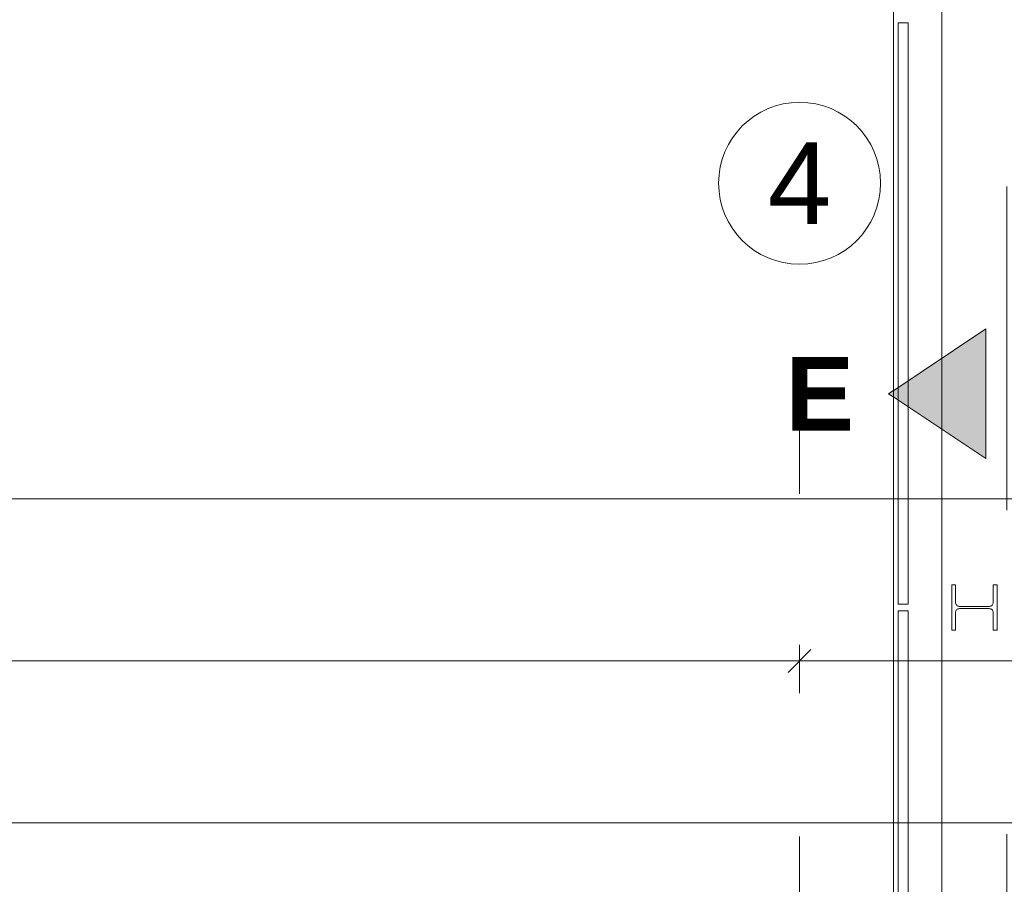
# Model space of a CAD drawing. Header units: metres. Extents: x -167 to 152, y -127 to 99.
# Tile 97 of 225: x -18.61 to -15.57, y 2.99 to 5.66. Entities that reach past the tile are written whole.
import ezdxf

# ---------------------------------------------------------------- set-up
doc = ezdxf.new("R2010")
doc.units = ezdxf.units.M
doc.header["$PDMODE"] = 1
doc.header["$PDSIZE"] = -2
doc.linetypes.add('Achsen 01', pattern=[5.291531, 3.175, -1.058062, 0.352704, -0.705764])
doc.linetypes.add('gestrichelt - 01', pattern=[2, 1, -1])
doc.layers.get('0').update_dxf_attribs({"lineweight": 25})
for name, color, linetype, lineweight in [('017_Stahlbauarbeiten-330 Stütze', 7, 'Continuous', 9), ('026_Fensterarbeiten-330 Brücke', 7, 'Continuous', 9), ('_GRU (2D)', 7, 'Continuous', 9), ('_OG 1 (2D)', 7, 'Continuous', 9), ('AV1-Schnitt Achsen', 7, 'Achsen 01', 18), ('Bemaßung-Bemaßung', 7, 'Continuous', 9)]:
    doc.layers.add(name, color=color, linetype=linetype, lineweight=lineweight)
doc.layers.add('017_Stahlbauarbeiten-350 Träger Ansicht', color=7, linetype='gestrichelt - 01', lineweight=9, true_color=0xd9d9d9)
doc.layers.add('AV1-Achsen', color=1, linetype='Achsen 01', lineweight=18, true_color=0xff0000)
doc.layers.get('0').freeze()
doc.styles.add('Arial', font='arial.ttf')
doc.styles.add('Arial (bold)', font='arialbd.ttf')
doc.dimstyles.new('COE 50', dxfattribs={"dimtxt": 126.090495, "dimasz": 0.001414, "dimexe": 0.001, "dimexo": 0.01, "dimgap": 0.001, "dimtad": 1, "dimdec": 3, "dimtxsty": 'Arial', "dimblk": 'VW_SLASH-4', "dimblk1": 'VW_SLASH-4', "dimblk2": 'VW_SLASH-4', "dimcen": 0, "dimadec": 3, "dimazin": 0, "dimtfac": 0.8, "dimtdec": 3, "dimtix": 1, "dimtmove": 0, "dimatfit": 0, "dimldrblk": 'VW_SLASH-3', "dimfxl": 0.002, "dimfxlon": 1, "dimfrac": 2, "dimtolj": 1, "dimarcsym": 0})

# ---------------------------------------------------------------- blocks, each defined once
blk = doc.blocks.new('VW_SLASH-4')
at = {"color": 0, "linetype": 'ByBlock', "lineweight": -2, "transparency": 16777216}
blk.add_line((0, 0), (-1, 0), dxfattribs=at)
at = {"color": 0, "linetype": 'Continuous', "lineweight": 15, "transparency": 16777216, "flags": 128}
blk.add_lwpolyline([(0.5, 0.5), (-0.5, -0.5)], dxfattribs=at)
blk = doc.blocks.new('*D1748')
at = {"layer": 'Bemaßung-Bemaßung', "color": 0, "lineweight": -2}
for p, q in [((-39.825, 3.075), (-39.825, 3.225)), ((0.675, 3.075), (0.675, 3.225)), ((-39.7543, 3.175), (0.6043, 3.175))]:
    blk.add_line(p, q, dxfattribs=at)
at = {"layer": 'Defpoints', "color": 0}
for p in [(0.675, 3.175), (-39.825, 0), (0.675, 0)]:
    blk.add_point(p, dxfattribs=at)
at = {"layer": 'Bemaßung-Bemaßung', "color": 0, "lineweight": -2, "xscale": 0.070693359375, "yscale": 0.070693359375, "zscale": 0.070693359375, "rotation": 180}
blk.add_blockref('VW_SLASH-4', (-39.825, 3.175), dxfattribs=at)
at = {"layer": 'Bemaßung-Bemaßung', "color": 0, "lineweight": -2, "xscale": 0.070693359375, "yscale": 0.070693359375, "zscale": 0.070693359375}
blk.add_blockref('VW_SLASH-4', (0.675, 3.175), dxfattribs=at)
at = {"layer": 'Bemaßung-Bemaßung', "color": 0, "insert": (-19.575, 3.3008), "char_height": 0.12609, "attachment_point": 5, "style": 'Arial'}
blk.add_mtext('\\A1;40,50', dxfattribs=at)
blk = doc.blocks.new('VW_SLASH-3')
at = {"color": 0, "linetype": 'ByBlock', "lineweight": -2, "transparency": 16777216}
blk.add_line((0, 0), (-1, 0), dxfattribs=at)
at = {"color": 0, "linetype": 'Continuous', "lineweight": 15, "transparency": 16777216, "flags": 128}
blk.add_lwpolyline([(0.5, 0.5), (-0.5, -0.5)], dxfattribs=at)
blk = doc.blocks.new('*D1752')
at = {"layer": 'Bemaßung-Bemaßung', "color": 0, "lineweight": -2}
for p, q in [((-22.95, 3.575), (-22.95, 3.725)), ((-16.2, 3.575), (-16.2, 3.725)), ((-16.2707, 3.675), (-22.8793, 3.675))]:
    blk.add_line(p, q, dxfattribs=at)
at = {"layer": 'Defpoints', "color": 0}
for p in [(-22.95, 3.675), (-22.95, 0), (-16.2, 0)]:
    blk.add_point(p, dxfattribs=at)
at = {"layer": 'Bemaßung-Bemaßung', "color": 0, "lineweight": -2, "xscale": 0.070693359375, "yscale": 0.070693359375, "zscale": 0.070693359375, "rotation": 180}
blk.add_blockref('VW_SLASH-4', (-22.95, 3.675), dxfattribs=at)
at = {"layer": 'Bemaßung-Bemaßung', "color": 0, "lineweight": -2, "xscale": 0.070693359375, "yscale": 0.070693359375, "zscale": 0.070693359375}
blk.add_blockref('VW_SLASH-4', (-16.2, 3.675), dxfattribs=at)
at = {"layer": 'Bemaßung-Bemaßung', "color": 0, "insert": (-19.575, 3.8008), "char_height": 0.12609, "attachment_point": 5, "style": 'Arial'}
blk.add_mtext('\\A1;6,75', dxfattribs=at)
blk = doc.blocks.new('*D1753')
at = {"layer": 'Bemaßung-Bemaßung', "color": 0, "lineweight": -2}
for p, q in [((-16.2, 3.575), (-16.2, 3.725)), ((-10.8, 3.575), (-10.8, 3.725)), ((-10.8707, 3.675), (-16.1293, 3.675))]:
    blk.add_line(p, q, dxfattribs=at)
at = {"layer": 'Defpoints', "color": 0}
for p in [(-16.2, 3.675), (-16.2, 0), (-10.8, 0)]:
    blk.add_point(p, dxfattribs=at)
at = {"layer": 'Bemaßung-Bemaßung', "color": 0, "lineweight": -2, "xscale": 0.070693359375, "yscale": 0.070693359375, "zscale": 0.070693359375, "rotation": 180}
blk.add_blockref('VW_SLASH-4', (-16.2, 3.675), dxfattribs=at)
at = {"layer": 'Bemaßung-Bemaßung', "color": 0, "lineweight": -2, "xscale": 0.070693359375, "yscale": 0.070693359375, "zscale": 0.070693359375}
blk.add_blockref('VW_SLASH-4', (-10.8, 3.675), dxfattribs=at)
at = {"layer": 'Bemaßung-Bemaßung', "color": 0, "insert": (-13.5, 3.8008), "char_height": 0.12609, "attachment_point": 5, "style": 'Arial'}
blk.add_mtext('\\A1;5,40', dxfattribs=at)
blk = doc.blocks.new('*D1756')
at = {"layer": 'Bemaßung-Bemaßung', "color": 0, "lineweight": -2}
for p, q in [((-39.15, 4.075), (-39.15, 4.225)), ((0, 4.075), (0, 4.225)), ((-39.0793, 4.175), (-0.0707, 4.175))]:
    blk.add_line(p, q, dxfattribs=at)
at = {"layer": 'Defpoints', "color": 0}
for p in [(0, 4.175), (-39.15, 0), (0, 0)]:
    blk.add_point(p, dxfattribs=at)
at = {"layer": 'Bemaßung-Bemaßung', "color": 0, "lineweight": -2, "xscale": 0.070693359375, "yscale": 0.070693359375, "zscale": 0.070693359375, "rotation": 180}
blk.add_blockref('VW_SLASH-4', (-39.15, 4.175), dxfattribs=at)
at = {"layer": 'Bemaßung-Bemaßung', "color": 0, "lineweight": -2, "xscale": 0.070693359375, "yscale": 0.070693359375, "zscale": 0.070693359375}
blk.add_blockref('VW_SLASH-4', (0, 4.175), dxfattribs=at)
at = {"layer": 'Bemaßung-Bemaßung', "color": 0, "insert": (-19.575, 4.3159), "char_height": 0.15131, "attachment_point": 5, "style": 'Arial'}
blk.add_mtext('\\A1;39,15', dxfattribs=at)
blk = doc.blocks.new('Group-747')
at = {"layer": 'AV1-Achsen'}
blk.add_line((-16.2, -26.5), (-16.2, 4.9), dxfattribs=at)
at = {"layer": 'AV1-Achsen', "linetype": 'Continuous'}
blk.add_circle((-16.2, 5.15), 0.25, dxfattribs=at)
at = {"layer": 'AV1-Achsen', "insert": (-16.2, 5.15), "char_height": 0.2522, "attachment_point": 5, "line_spacing_factor": 0.969122, "style": 'Arial'}
blk.add_mtext('4', dxfattribs=at)
blk = doc.blocks.new('Group-761')
at = {"layer": 'AV1-Schnitt Achsen', "linetype": 'Continuous', "lineweight": 0}
blk.add_hatch(color=7, dxfattribs=at).paths.add_polyline_path([(-15.625, 4.3), (-15.625, 4.7), (-15.925, 4.5)])
at = {"layer": 'AV1-Schnitt Achsen', "linetype": 'Continuous', "flags": 128}
blk.add_lwpolyline([(-15.625, 4.3), (-15.625, 4.7), (-15.925, 4.5)], close=True, dxfattribs=at)
at = {"layer": 'AV1-Schnitt Achsen', "insert": (-16.2431, 4.5), "char_height": 0.227, "attachment_point": 4, "line_spacing_factor": 0.969122, "style": 'Arial (bold)'}
blk.add_mtext('E', dxfattribs=at)
blk = doc.blocks.new('GRU (2D)')
at = {"layer": 'AV1-Achsen', "color": 7}
blk.add_blockref('Group-747', (0, 0), dxfattribs=at)
at = {"layer": 'AV1-Schnitt Achsen', "color": 7}
blk.add_blockref('Group-761', (0, 0), dxfattribs=at)
blk = doc.blocks.new('OG 1 (2D)')
at = {"layer": 'Bemaßung-Bemaßung', "color": 1}
dim = blk.add_aligned_dim(p1=(-16.2, 0), p2=(-22.95, 0), distance=-3.675, text='6,75', dimstyle='COE 50', override={"dimtxt": 0.12609, "dimasz": 0.070693, "dimexe": 0.05, "dimgap": 0.05, "dimpost": '<>', "dimtxsty": 'Arial', "dimtmove": 2, "dimfxl": 0.1}, dxfattribs=at)
dim.commit()
dim.dimension.update_dxf_attribs({"geometry": '*D1752', "text_midpoint": (-19.575, 3.8008)})
at = {"color": 255}
blk.add_wipeout([(-15.76, 0.14), (-15.76, 7.54), (-15.56, 7.54), (-15.56, 0.14)], dxfattribs=at).dxf.layer = '017_Stahlbauarbeiten-350 Träger Ansicht'
at = {"layer": '017_Stahlbauarbeiten-350 Träger Ansicht', "flags": 128}
blk.add_lwpolyline([(-15.76, 0.14), (-15.76, 7.54), (-15.56, 7.54), (-15.56, 0.14)], close=True, dxfattribs=at)
at = {"color": 255}
for points, layer in [([(-15.6029, 3.8291), (-15.6022, 3.8268), (-15.602, 3.8245), (-15.602, 3.77), (-15.59, 3.77), (-15.59, 3.91), (-15.602, 3.91), (-15.602, 3.8555), (-15.6022, 3.8532), (-15.6029, 3.8509), (-15.604, 3.8488), (-15.6055, 3.847), (-15.6073, 3.8455), (-15.6094, 3.8444), (-15.6117, 3.8437), (-15.614, 3.8435), (-15.706, 3.8435), (-15.7083, 3.8437), (-15.7106, 3.8444), (-15.7127, 3.8455), (-15.7145, 3.847), (-15.716, 3.8488), (-15.7171, 3.8509), (-15.7178, 3.8532), (-15.718, 3.8555), (-15.718, 3.91), (-15.73, 3.91), (-15.73, 3.77), (-15.718, 3.77), (-15.718, 3.8245), (-15.7178, 3.8268), (-15.7171, 3.8291), (-15.716, 3.8312), (-15.7145, 3.833), (-15.7127, 3.8345), (-15.7106, 3.8356), (-15.7083, 3.8363), (-15.706, 3.8365), (-15.614, 3.8365), (-15.6117, 3.8363), (-15.6094, 3.8356), (-15.6073, 3.8345), (-15.6055, 3.833), (-15.604, 3.8312)], '017_Stahlbauarbeiten-330 Stütze'), ([(-15.91, 0.345), (-15.91, 7.38), (-15.76, 7.38), (-15.76, 0.345)], '026_Fensterarbeiten-330 Brücke')]:
    blk.add_wipeout(points, dxfattribs=at).dxf.layer = layer
at = {"layer": '017_Stahlbauarbeiten-330 Stütze', "flags": 128}
blk.add_lwpolyline([(-15.6029, 3.8291), (-15.6022, 3.8268), (-15.602, 3.8245), (-15.602, 3.77), (-15.59, 3.77), (-15.59, 3.91), (-15.602, 3.91), (-15.602, 3.8555), (-15.6022, 3.8532), (-15.6029, 3.8509), (-15.604, 3.8488), (-15.6055, 3.847), (-15.6073, 3.8455), (-15.6094, 3.8444), (-15.6117, 3.8437), (-15.614, 3.8435), (-15.706, 3.8435), (-15.7083, 3.8437), (-15.7106, 3.8444), (-15.7127, 3.8455), (-15.7145, 3.847), (-15.716, 3.8488), (-15.7171, 3.8509), (-15.7178, 3.8532), (-15.718, 3.8555), (-15.718, 3.91), (-15.73, 3.91), (-15.73, 3.77), (-15.718, 3.77), (-15.718, 3.8245), (-15.7178, 3.8268), (-15.7171, 3.8291), (-15.716, 3.8312), (-15.7145, 3.833), (-15.7127, 3.8345), (-15.7106, 3.8356), (-15.7083, 3.8363), (-15.706, 3.8365), (-15.614, 3.8365), (-15.6117, 3.8363), (-15.6094, 3.8356), (-15.6073, 3.8345), (-15.6055, 3.833), (-15.604, 3.8312)], close=True, dxfattribs=at)
at = {"layer": '026_Fensterarbeiten-330 Brücke', "color": 253, "flags": 128}
blk.add_lwpolyline([(-15.91, 0.345), (-15.91, 7.38), (-15.76, 7.38), (-15.76, 0.345)], close=True, dxfattribs=at)
at = {"color": 255}
for points in [[(-15.895, 3.85), (-15.895, 5.645), (-15.865, 5.645), (-15.865, 3.85)], [(-15.895, 2.035), (-15.895, 3.83), (-15.865, 3.83), (-15.865, 2.035)]]:
    blk.add_wipeout(points, dxfattribs=at).dxf.layer = '026_Fensterarbeiten-330 Brücke'
at = {"layer": '026_Fensterarbeiten-330 Brücke', "flags": 128}
for points in [[(-15.895, 3.85), (-15.895, 5.645), (-15.865, 5.645), (-15.865, 3.85)], [(-15.895, 2.035), (-15.895, 3.83), (-15.865, 3.83), (-15.865, 2.035)]]:
    blk.add_lwpolyline(points, close=True, dxfattribs=at)
at = {"layer": 'Bemaßung-Bemaßung', "color": 1}
dim = blk.add_linear_dim(base=(0, 4.175), p1=(-39.15, 0), p2=(0, 0), text='39,15', dimstyle='COE 50', override={"dimtxt": 0.151309, "dimasz": 0.070693, "dimexe": 0.05, "dimgap": 0.05, "dimpost": '<>', "dimtxsty": 'Arial', "dimtmove": 2, "dimfxl": 0.1}, dxfattribs=at)
dim.commit()
dim.dimension.update_dxf_attribs({"geometry": '*D1756', "text_midpoint": (-19.575, 4.3159)})
dim = blk.add_aligned_dim(p1=(-10.8, 0), p2=(-16.2, 0), distance=-3.675, text='5,40', dimstyle='COE 50', override={"dimtxt": 0.12609, "dimasz": 0.070693, "dimexe": 0.05, "dimgap": 0.05, "dimpost": '<>', "dimtxsty": 'Arial', "dimtmove": 2, "dimfxl": 0.1}, dxfattribs=at)
dim.commit()
dim.dimension.update_dxf_attribs({"geometry": '*D1753', "text_midpoint": (-13.5, 3.8008)})
at = {"layer": 'Bemaßung-Bemaßung'}
dim = blk.add_linear_dim(base=(0.675, 3.175), p1=(-39.825, 0), p2=(0.675, 0), text='40,50', dimstyle='COE 50', override={"dimtxt": 0.12609, "dimasz": 0.070693, "dimexe": 0.05, "dimgap": 0.05, "dimpost": '<>', "dimtxsty": 'Arial', "dimtmove": 2, "dimfxl": 0.1}, dxfattribs=at)
dim.commit()
dim.dimension.update_dxf_attribs({"geometry": '*D1748', "text_midpoint": (-19.575, 3.3008)})

msp = doc.modelspace()

# ---------------------------------------------------------------- block references
at = {"layer": '_OG 1 (2D)'}
msp.add_blockref('OG 1 (2D)', (0, 0), dxfattribs=at)

# ---------------------------------------------------------------- next in the draw order: block references
at = {"layer": '_GRU (2D)'}
msp.add_blockref('GRU (2D)', (0, 0), dxfattribs=at)

doc.saveas('drawing.dxf')
